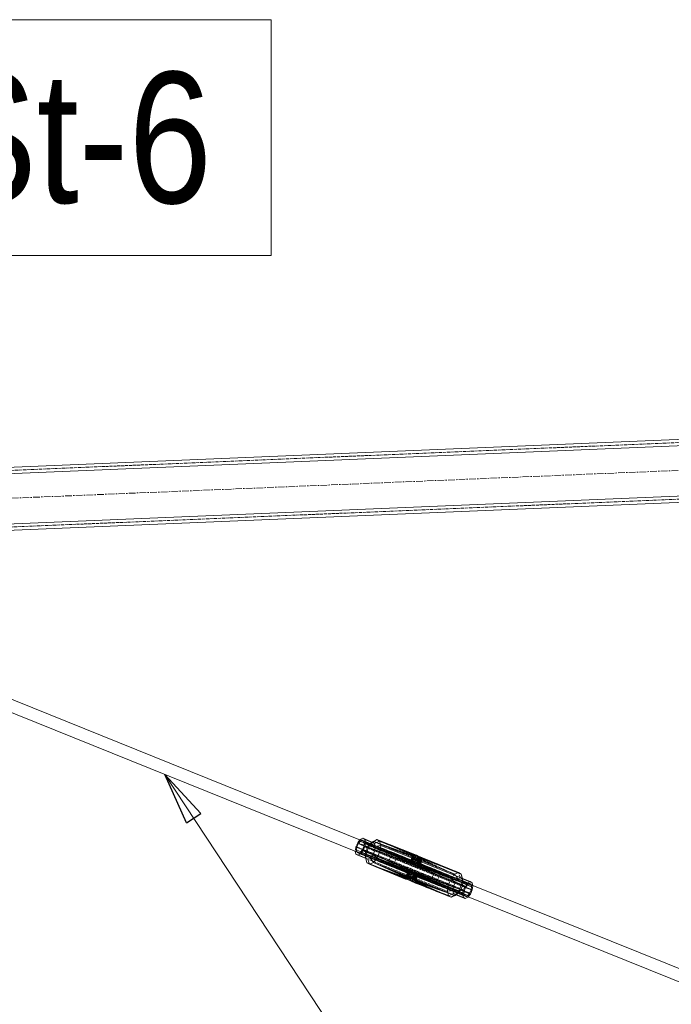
# Model space of a CAD drawing. Header units: millimetres. Extents: x -15129 to 9171, y -18789 to 5877.
# Tile 71 of 256: x -11225 to -10603, y -12126 to -11186. Entities that reach past the tile are written whole.
import ezdxf

# ---------------------------------------------------------------- set-up
doc = ezdxf.new("R2010")
doc.units = ezdxf.units.MM
doc.linetypes.add('ACAD_ISO02W100', pattern=[15, 12, -3])
doc.linetypes.add('CENTER', pattern=[50.8, 31.75, -6.35, 6.35, -6.35])
doc.layers.add('AS_Belki', color=145, linetype='Continuous')
doc.layers.add('AS_Czesci specjalne', color=31, linetype='Continuous')
doc.styles.add('Arial Narrow', font='ARIALN.TTF', dxfattribs={"height": 5})

msp = doc.modelspace()

# ---------------------------------------------------------------- linework, layer by layer
at = {"color": 5, "linetype": 'CENTER', "lineweight": 13, "ltscale": 0.2}
msp.add_line((-12816.03, -11708.55, 76020), (-9438.33, -11567.67, 38010), dxfattribs=at)
at = {"color": 0, "linetype": 'ByBlock', "lineweight": -2}
for p, q in [((-11066.04, -11952.5), (-11086.63, -11906.18)), ((-11086.63, -11906.18), (-11052.13, -11943.32)), ((-11066.04, -11952.5), (-11052.13, -11943.32))]:
    msp.add_line(p, q, dxfattribs=at)
at = {"color": 7, "lineweight": 13}
msp.add_line((-11086.63, -11906.18), (-10635.65, -12589.52), dxfattribs=at)
msp.add_lwpolyline([(-11347.71, -11410.76), (-10985.09, -11410.76), (-10985.09, -11185.76), (-11347.71, -11185.76), (-11347.71, -11410.76)], dxfattribs=at)
at = {"layer": 'AS_Belki', "color": 145, "linetype": 'Continuous', "lineweight": 13, "ltscale": 0.25}
for p, q in [((-9534.47, -11548.11), (-11602.42, -11634.36)), ((-11406.74, -11620.19), (-9601.81, -11544.91)), ((-9532.47, -11596.06), (-11600.42, -11682.31)), ((-11594.18, -11688.06), (-9538.21, -11602.31)), ((-10896.68, -11970.15), (-11358.71, -11783.77)), ((-11362.03, -11795.09), (-10901.15, -11981)), ((-10525.92, -12119.7), (-10792.62, -12012.12)), ((-10797.03, -12023), (-10539.87, -12126.73))]:
    msp.add_line(p, q, dxfattribs=at)
at = {"layer": 'AS_Belki', "color": 84, "linetype": 'ACAD_ISO02W100', "lineweight": 13, "ltscale": 0.25}
for p, q in [((-11596.55, -11631.11), (-9540.59, -11545.36)), ((-11594.3, -11685.06), (-9538.34, -11599.31)), ((-10867.53, -11981.9), (-10896.68, -11970.15)), ((-10901.15, -11981), (-10870.85, -11993.22)), ((-10802.05, -12008.32), (-10826.52, -11998.44)), ((-10829.84, -12009.77), (-10797.03, -12023)), ((-10802.04, -12008.32), (-10802.05, -12008.32)), ((-10792.62, -12012.12), (-10802.04, -12008.32))]:
    msp.add_line(p, q, dxfattribs=at)
at = {"layer": 'AS_Belki', "color": 84, "linetype": 'ACAD_ISO02W100', "lineweight": 13, "ltscale": 0.25, "extrusion": (-0.82021, 0.330857, 0.466678)}
for centre in [(15183.24, -2611.32, 4948.86), (15183.24, -2590.68, 4909.75)]:
    msp.add_circle(centre, 6, dxfattribs=at)
at = {"layer": 'AS_Czesci specjalne', "color": 84, "linetype": 'ACAD_ISO02W100', "lineweight": 13, "ltscale": 0.25}
for p, q in [((-10902.46, -11971.3), (-10904.21, -11975.33)), ((-10903.21, -11975.29), (-10901.87, -11972.21)), ((-10900.34, -11968.67), (-10902.46, -11971.3)), ((-10893.02, -11975.12), (-10902.46, -11971.3)), ((-10900.02, -11969.91), (-10901.87, -11972.21)), ((-10901.87, -11972.21), (-10799.34, -12013.56)), ((-10901.87, -11972.21), (-10896.58, -11974.23)), ((-10901.87, -11972.21), (-10850.77, -11991.58)), ((-10896.57, -11974.17), (-10901.87, -11972.21)), ((-10890.61, -11972.12), (-10900.04, -11968.3)), ((-10900.02, -11969.91), (-10898.75, -11969.31)), ((-10900.02, -11969.91), (-10896.35, -11971.5)), ((-10851.84, -11989.62), (-10900.02, -11969.91)), ((-10896.39, -11971.31), (-10900.02, -11969.91)), ((-10898.15, -11969.02), (-10851.73, -11988.51)), ((-10850.99, -11988.05), (-10898.15, -11969.02)), ((-10849.75, -11988.43), (-10898.15, -11969.02)), ((-10896.77, -11969.78), (-10846.7, -11990.78)), ((-10896.77, -11969.78), (-10848.27, -11989.47)), ((-10849.75, -11988.43), (-10896.77, -11969.78)), ((-10851.73, -11988.51), (-10896.39, -11971.31)), ((-10896.35, -11971.5), (-10851.31, -11990.97)), ((-10896.23, -11971.97), (-10793.71, -12013.33)), ((-10896.23, -11971.97), (-10845.04, -11991.81)), ((-10845.87, -11991.37), (-10896.23, -11971.97)), ((-10846.7, -11990.78), (-10896.23, -11971.97)), ((-10893.02, -11975.12), (-10890.61, -11972.12)), ((-10887.78, -11970.03), (-10891.34, -11974.45)), ((-10890.54, -11972.07), (-10890.61, -11972.12)), ((-10890.61, -11972.12), (-10890.52, -11972.08)), ((-10888.73, -11970.74), (-10890.54, -11972.07)), ((-10890.52, -11972.08), (-10888.17, -11970.97)), ((-10887.78, -11970.03), (-10809.86, -12001.47)), ((-10887.78, -11970.03), (-10848.02, -11985.13)), ((-10849.36, -11984.33), (-10887.78, -11970.03)), ((-10850.04, -11983.43), (-10887.78, -11970.03)), ((-10884.19, -11968.32), (-10850.04, -11983.43)), ((-10850.02, -11982.69), (-10884.19, -11968.32)), ((-10849.33, -11982.39), (-10884.19, -11968.32)), ((-10904.21, -11975.33), (-10904.81, -11979.32)), ((-10904.81, -11979.32), (-10904.76, -11979.55)), ((-10904.81, -11979.32), (-10895.36, -11983.11)), ((-10904.21, -11975.33), (-10894.76, -11979.14)), ((-10904.11, -11982.19), (-10894.67, -11985.97)), ((-10903.67, -11978.34), (-10903.21, -11975.29)), ((-10903.22, -11980.16), (-10903.67, -11978.34)), ((-10899.62, -11980.07), (-10903.67, -11978.34)), ((-10899.6, -11980.05), (-10903.67, -11978.34)), ((-10899.6, -11980.05), (-10903.67, -11978.34)), ((-10899.56, -11980), (-10903.67, -11978.34)), ((-10903.21, -11975.29), (-10897.76, -11977.49)), ((-10901.75, -11981.29), (-10855.16, -12000.2)), ((-10854.59, -12000.31), (-10901.75, -11981.29)), ((-10853.17, -12000.11), (-10901.75, -11981.29)), ((-10901.54, -11981.19), (-10855.16, -12000.2)), ((-10901.52, -11981.18), (-10854.85, -11999.87)), ((-10853.85, -11999.61), (-10901.5, -11981.17)), ((-10853.17, -12000.11), (-10899.88, -11980.4)), ((-10851.28, -11999.73), (-10899.88, -11980.4)), ((-10899.88, -11980.4), (-10849.23, -11999.42)), ((-10853.85, -11999.61), (-10899.62, -11980.07)), ((-10853.14, -11999.64), (-10899.6, -11980.05)), ((-10852.34, -11999.86), (-10899.6, -11980.05)), ((-10801.14, -12019.7), (-10899.56, -11980)), ((-10849.23, -11999.42), (-10898.03, -11978.1)), ((-10848.23, -11999.43), (-10898.03, -11978.1)), ((-10847.33, -11999.65), (-10898.03, -11978.1)), ((-10795.5, -12019.46), (-10898.03, -11978.1)), ((-10897.76, -11977.49), (-10800.68, -12016.65)), ((-10896.7, -11975.02), (-10794.17, -12016.38)), ((-10896.58, -11974.23), (-10850.04, -11992.02)), ((-10851.31, -11990.97), (-10896.57, -11974.17)), ((-10895.36, -11983.11), (-10894.76, -11979.14)), ((-10894.8, -11986.24), (-10893.91, -11980.38)), ((-10893.02, -11975.12), (-10894.76, -11979.14)), ((-10894.76, -11979.14), (-10893.91, -11980.38)), ((-10893.91, -11980.38), (-10891.34, -11974.45)), ((-10893.91, -11980.38), (-10815.99, -12011.81)), ((-10891.34, -11974.45), (-10893.02, -11975.12)), ((-10891.34, -11974.45), (-10813.42, -12005.88)), ((-10850.99, -11988.05), (-10849.33, -11982.39)), ((-10849.33, -11982.39), (-10850.02, -11982.69)), ((-10848.09, -11982.61), (-10849.33, -11982.39)), ((-10895.36, -11983.11), (-10895.32, -11983.35)), ((-10895.3, -11983.36), (-10895.36, -11983.11)), ((-10895.32, -11983.35), (-10895.21, -11983.94)), ((-10895.16, -11983.96), (-10895.3, -11983.36)), ((-10895.21, -11983.94), (-10894.81, -11986.17)), ((-10894.67, -11985.97), (-10895.16, -11983.96)), ((-10894.8, -11986.24), (-10816.88, -12017.67)), ((-10894.61, -11986.25), (-10894.67, -11985.97)), ((-10892.86, -11986.95), (-10894.67, -11985.97)), ((-10893.77, -11990.46), (-10856.67, -12006.05)), ((-10855.79, -12006.25), (-10893.77, -11990.46)), ((-10854.36, -12006.75), (-10893.77, -11990.46)), ((-10815.85, -12021.89), (-10893.77, -11990.46)), ((-10851.15, -11988.15), (-10851.84, -11989.62)), ((-10851.84, -11989.62), (-10851.48, -11988.35)), ((-10851.73, -11988.51), (-10851.84, -11989.62)), ((-10851.84, -11989.62), (-10851.31, -11990.97)), ((-10851.5, -11987.73), (-10851.73, -11988.51)), ((-10851.48, -11987.74), (-10851.73, -11988.51)), ((-10851.73, -11988.51), (-10850.99, -11988.05)), ((-10850.02, -11982.69), (-10851.5, -11987.73)), ((-10850.04, -11983.43), (-10851.48, -11987.74)), ((-10851.48, -11988.35), (-10851.32, -11987.8)), ((-10851.32, -11987.8), (-10850.04, -11983.43)), ((-10851.31, -11990.97), (-10850.5, -11988.2)), ((-10851.31, -11990.97), (-10850.77, -11991.58)), ((-10851.04, -11987.91), (-10851.15, -11988.15)), ((-10849.36, -11984.33), (-10851.04, -11987.91)), ((-10848.09, -11982.61), (-10850.99, -11988.05)), ((-10850.99, -11988.05), (-10850.02, -11982.69)), ((-10850.99, -11988.05), (-10849.75, -11988.43)), ((-10850.77, -11991.58), (-10848.02, -11985.13)), ((-10850.14, -11988.31), (-10850.77, -11991.58)), ((-10850.77, -11991.58), (-10850.04, -11992.02)), ((-10850.5, -11988.2), (-10850.48, -11988.14)), ((-10850.48, -11988.14), (-10849.36, -11984.33)), ((-10850.13, -11988.28), (-10850.14, -11988.31)), ((-10849.36, -11984.33), (-10850.13, -11988.28)), ((-10850.04, -11983.43), (-10850.02, -11982.69)), ((-10849.36, -11984.33), (-10850.04, -11983.43)), ((-10848.02, -11985.13), (-10850.04, -11992.02)), ((-10849.75, -11988.43), (-10848.09, -11982.61)), ((-10849.75, -11988.43), (-10846.5, -11983.28)), ((-10849.75, -11988.43), (-10848.27, -11989.47)), ((-10848.02, -11985.13), (-10849.36, -11984.33)), ((-10848.02, -11985.13), (-10849.15, -11992.23)), ((-10846.21, -11985.61), (-10849.15, -11992.23)), ((-10848.27, -11989.47), (-10846.5, -11983.28)), ((-10844.74, -11984.14), (-10848.27, -11989.47)), ((-10848.27, -11989.47), (-10846.7, -11990.78)), ((-10848.15, -11992.25), (-10846.21, -11985.61)), ((-10809.86, -12001.47), (-10848.02, -11985.13)), ((-10846.21, -11985.61), (-10848.02, -11985.13)), ((-10846.7, -11990.78), (-10844.74, -11984.14)), ((-10846.7, -11990.78), (-10845.87, -11991.37)), ((-10846.1, -11991.94), (-10846.21, -11985.61)), ((-10809.86, -12001.47), (-10846.21, -11985.61)), ((-10844.24, -11985.76), (-10846.21, -11985.61)), ((-10844.24, -11985.76), (-10846.1, -11991.94)), ((-10844.2, -11991.55), (-10846.1, -11991.94)), ((-10845.87, -11991.37), (-10844.74, -11984.14)), ((-10843.02, -11984.92), (-10845.87, -11991.37)), ((-10845.87, -11991.37), (-10845.04, -11991.81)), ((-10845.04, -11991.81), (-10843.02, -11984.92)), ((-10845.04, -11991.81), (-10793.71, -12013.33)), ((-10845.04, -11991.81), (-10844.24, -11992.03)), ((-10844.24, -11992.03), (-10843.02, -11984.92)), ((-10841.59, -11985.41), (-10844.24, -11992.03)), ((-10842.45, -11985.75), (-10844.24, -11985.76)), ((-10844.2, -11991.55), (-10844.24, -11985.76)), ((-10809.86, -12001.47), (-10844.24, -11985.76)), ((-10844.24, -11985.76), (-10806.27, -11999.76)), ((-10842.45, -11985.75), (-10844.2, -11991.55)), ((-10842.79, -11991.35), (-10844.2, -11991.55)), ((-10797.5, -12011.27), (-10844.2, -11991.55)), ((-10802.16, -12007.84), (-10844.2, -11991.55)), ((-10841.59, -11985.41), (-10843.53, -11992.05)), ((-10843.53, -11992.05), (-10842.52, -11991.79)), ((-10840.52, -11985.67), (-10842.79, -11991.35)), ((-10842.79, -11991.35), (-10841.13, -11985.69)), ((-10842.79, -11991.35), (-10842.45, -11985.75)), ((-10802.19, -12007.73), (-10842.79, -11991.35)), ((-10842.22, -11991.47), (-10842.79, -11991.35)), ((-10842.52, -11991.79), (-10841.59, -11985.41)), ((-10840.7, -11985.62), (-10842.52, -11991.79)), ((-10842.22, -11991.47), (-10842.52, -11991.79)), ((-10842.52, -11991.79), (-10794.24, -12011.13)), ((-10841.13, -11985.69), (-10842.45, -11985.75)), ((-10842.45, -11985.75), (-10806.27, -11999.76)), ((-10842.22, -11991.47), (-10840.7, -11985.62)), ((-10842.22, -11991.47), (-10840.52, -11985.67)), ((-10794.24, -12011.13), (-10842.22, -11991.47)), ((-10802.2, -12007.71), (-10842.22, -11991.47)), ((-10840.52, -11985.67), (-10841.13, -11985.69)), ((-10806.27, -11999.76), (-10841.13, -11985.69)), ((-10856.67, -12006.05), (-10891.1, -11991.91)), ((-10855.16, -12000.2), (-10856.85, -12006)), ((-10856.85, -12006), (-10854.59, -12000.31)), ((-10856.66, -12005.99), (-10854.85, -11999.87)), ((-10855.16, -12000.2), (-10856.66, -12005.99)), ((-10856.25, -12005.97), (-10854.59, -12000.31)), ((-10854.85, -11999.87), (-10855.74, -12005.95)), ((-10855.7, -12005.95), (-10853.85, -11999.61)), ((-10855.67, -12005.95), (-10853.14, -11999.64)), ((-10855.16, -12000.2), (-10854.85, -11999.87)), ((-10855.16, -12000.2), (-10854.59, -12000.31)), ((-10854.93, -12005.92), (-10853.17, -12000.11)), ((-10854.59, -12000.31), (-10854.93, -12005.92)), ((-10854.85, -11999.87), (-10853.85, -11999.61)), ((-10854.59, -12000.31), (-10853.17, -12000.11)), ((-10854.22, -12005.91), (-10853.14, -11999.64)), ((-10854.11, -12005.91), (-10852.34, -11999.86)), ((-10853.99, -12005.91), (-10851.51, -12000.29)), ((-10853.14, -11999.64), (-10853.85, -11999.61)), ((-10853.17, -12000.11), (-10851.28, -11999.73)), ((-10853.13, -12005.9), (-10853.17, -12000.11)), ((-10852.34, -11999.86), (-10853.14, -11999.64)), ((-10853.13, -12005.9), (-10851.28, -11999.73)), ((-10852.39, -12005.96), (-10851.51, -12000.29)), ((-10851.51, -12000.29), (-10852.34, -11999.86)), ((-10852.34, -11999.86), (-10801.14, -12019.7)), ((-10852.18, -12005.98), (-10850.68, -12000.89)), ((-10850.68, -12000.89), (-10851.51, -12000.29)), ((-10851.51, -12000.29), (-10801.14, -12019.7)), ((-10851.28, -11999.73), (-10849.23, -11999.42)), ((-10851.28, -11999.73), (-10851.17, -12006.06)), ((-10851.17, -12006.06), (-10849.23, -11999.42)), ((-10851.17, -12006.06), (-10848.23, -11999.43)), ((-10849.1, -12002.19), (-10850.68, -12000.89)), ((-10800.61, -12021.89), (-10850.68, -12000.89)), ((-10850.68, -12000.89), (-10801.14, -12019.7)), ((-10850.04, -11992.02), (-10799.34, -12013.56)), ((-10850.04, -11992.02), (-10849.15, -11992.23)), ((-10848.23, -11999.43), (-10849.35, -12006.54)), ((-10849.35, -12006.54), (-10847.33, -11999.65)), ((-10849.35, -12006.54), (-10846.6, -12000.09)), ((-10849.23, -11999.42), (-10848.23, -11999.43)), ((-10849.15, -11992.23), (-10799.34, -12013.56)), ((-10849.15, -11992.23), (-10848.15, -11992.25)), ((-10848.23, -11999.43), (-10847.33, -11999.65)), ((-10846.1, -11991.94), (-10848.15, -11992.25)), ((-10799.34, -12013.56), (-10848.15, -11992.25)), ((-10848.15, -11992.25), (-10797.5, -12011.27)), ((-10846.6, -12000.09), (-10848.01, -12007.33)), ((-10848.01, -12007.33), (-10846.06, -12000.7)), ((-10847.33, -11999.65), (-10846.6, -12000.09)), ((-10795.5, -12019.46), (-10847.33, -11999.65)), ((-10846.6, -12000.09), (-10846.06, -12000.7)), ((-10846.6, -12000.09), (-10795.5, -12019.46)), ((-10846.1, -11991.94), (-10797.5, -12011.27)), ((-10846.06, -12000.7), (-10845.53, -12002.04)), ((-10797.35, -12021.75), (-10846.06, -12000.7)), ((-10846.06, -12000.7), (-10795.5, -12019.46)), ((-10844.24, -11992.03), (-10793.71, -12013.33)), ((-10843.53, -11992.05), (-10844.24, -11992.03)), ((-10793.71, -12013.33), (-10843.53, -11992.05)), ((-10843.53, -11992.05), (-10794.24, -12011.13)), ((-10809.86, -12001.47), (-10806.27, -11999.76)), ((-10804.51, -12004.69), (-10806.27, -11999.76)), ((-10802.69, -12005.67), (-10803.6, -12001.21)), ((-10854.36, -12006.75), (-10815.85, -12021.89)), ((-10852.63, -12007.53), (-10815.85, -12021.89)), ((-10851.64, -12006.02), (-10849.1, -12002.19)), ((-10813.18, -12023.34), (-10850.88, -12008.39)), ((-10850.88, -12008.39), (-10815.85, -12021.89)), ((-10849.1, -12002.19), (-10850.28, -12006.29)), ((-10849.66, -12006.46), (-10847.62, -12003.23)), ((-10847.62, -12003.23), (-10849.1, -12002.19)), ((-10849.1, -12002.19), (-10846.07, -12003.42)), ((-10847.62, -12003.23), (-10848.68, -12006.94)), ((-10848.28, -12007.17), (-10846.38, -12003.62)), ((-10848.01, -12007.33), (-10845.53, -12002.04)), ((-10847.62, -12003.23), (-10845.87, -12003.94)), ((-10847.62, -12003.23), (-10800.61, -12021.89)), ((-10846.38, -12003.62), (-10847.62, -12003.23)), ((-10847.62, -12007.85), (-10846.38, -12003.62)), ((-10847.35, -12008.97), (-10845.64, -12003.15)), ((-10846.38, -12003.62), (-10847.35, -12008.97)), ((-10845.53, -12002.04), (-10847.33, -12008.24)), ((-10847.33, -12008.24), (-10845.64, -12003.15)), ((-10845.64, -12003.15), (-10846.38, -12003.62)), ((-10799.22, -12022.64), (-10846.38, -12003.62)), ((-10846.07, -12003.42), (-10845.76, -12003.55)), ((-10845.87, -12003.94), (-10806.83, -12019.59)), ((-10845.76, -12003.55), (-10800.61, -12021.89)), ((-10845.53, -12002.04), (-10845.64, -12003.15)), ((-10799.22, -12022.64), (-10845.64, -12003.15)), ((-10845.64, -12003.15), (-10797.35, -12021.75)), ((-10797.35, -12021.75), (-10845.53, -12002.04)), ((-10815.99, -12011.81), (-10813.42, -12005.88)), ((-10813.42, -12005.88), (-10809.86, -12001.47)), ((-10813.42, -12005.88), (-10809.37, -12008.85)), ((-10811.11, -12012.88), (-10809.37, -12008.85)), ((-10806.95, -12005.85), (-10809.86, -12001.47)), ((-10806.95, -12005.85), (-10809.37, -12008.85)), ((-10809.37, -12008.85), (-10799.94, -12012.66)), ((-10804.51, -12004.69), (-10806.95, -12005.85)), ((-10806.95, -12005.85), (-10797.52, -12009.66)), ((-10804.51, -12004.69), (-10802.69, -12005.67)), ((-10802.57, -12005.47), (-10804.51, -12004.69)), ((-10802.69, -12005.67), (-10802, -12008.54)), ((-10802.69, -12005.67), (-10802.52, -12005.74)), ((-10802.15, -12007.73), (-10802.2, -12007.71)), ((-10802.14, -12007.75), (-10802.19, -12007.73)), ((-10802.12, -12007.86), (-10802.16, -12007.84)), ((-10795.63, -12010.38), (-10802.15, -12007.73)), ((-10795.63, -12010.38), (-10802.14, -12007.75)), ((-10795.63, -12010.38), (-10802.12, -12007.86)), ((-10797.52, -12009.66), (-10799.94, -12012.66)), ((-10795.07, -12008.49), (-10797.52, -12009.66)), ((-10797.5, -12011.27), (-10796.23, -12010.66)), ((-10796.23, -12010.66), (-10795.63, -12010.38)), ((-10795.63, -12010.38), (-10794.24, -12011.13)), ((-10816.88, -12017.67), (-10815.99, -12011.81)), ((-10816.88, -12017.67), (-10811.72, -12016.87)), ((-10815.85, -12021.89), (-10816.88, -12017.67)), ((-10815.99, -12011.81), (-10811.11, -12012.88)), ((-10815.85, -12021.89), (-10811.02, -12019.74)), ((-10811.72, -12016.87), (-10811.11, -12012.88)), ((-10811.02, -12019.74), (-10811.72, -12016.87)), ((-10811.72, -12016.87), (-10802.29, -12020.67)), ((-10811.11, -12012.88), (-10801.68, -12016.69)), ((-10809.21, -12020.73), (-10811.02, -12019.74)), ((-10811.02, -12019.74), (-10801.59, -12023.55)), ((-10806.76, -12019.56), (-10809.21, -12020.73)), ((-10806.83, -12019.59), (-10806.81, -12019.6)), ((-10806.81, -12019.6), (-10799.22, -12022.64)), ((-10801.68, -12016.69), (-10802.29, -12020.67)), ((-10799.94, -12012.66), (-10801.68, -12016.69)), ((-10801.14, -12019.7), (-10800.68, -12016.65)), ((-10800.7, -12021.52), (-10801.14, -12019.7)), ((-10800.68, -12016.65), (-10799.34, -12013.56)), ((-10799.34, -12013.56), (-10797.5, -12011.27)), ((-10795.5, -12019.46), (-10797.35, -12021.75)), ((-10794.17, -12016.38), (-10795.5, -12019.46)), ((-10794.24, -12011.13), (-10793.71, -12013.33)), ((-10793.71, -12013.33), (-10794.17, -12016.38)), ((-10813.18, -12023.34), (-10815.85, -12021.89)), ((-10813.18, -12023.34), (-10809.21, -12020.73)), ((-10809.21, -12020.73), (-10808.66, -12020.95)), ((-10802.29, -12020.67), (-10801.59, -12023.55)), ((-10801.59, -12023.55), (-10799.78, -12024.53)), ((-10800.61, -12021.89), (-10800.7, -12021.52)), ((-10799.22, -12022.64), (-10800.61, -12021.89)), ((-10797.35, -12021.75), (-10799.22, -12022.64))]:
    msp.add_line(p, q, dxfattribs=at)
at = {"layer": 'AS_Czesci specjalne', "color": 145, "linetype": 'Continuous', "lineweight": 13, "ltscale": 0.25}
for p, q in [((-10900.04, -11968.3), (-10900.34, -11968.67)), ((-10897.6, -11967.14), (-10900.04, -11968.3)), ((-10898.75, -11969.31), (-10898.15, -11969.02)), ((-10898.15, -11969.02), (-10896.77, -11969.78)), ((-10895.79, -11968.12), (-10897.6, -11967.14)), ((-10888.17, -11970.97), (-10897.6, -11967.14)), ((-10896.77, -11969.78), (-10896.23, -11971.97)), ((-10896.23, -11971.97), (-10896.7, -11975.02)), ((-10895.09, -11970.99), (-10895.79, -11968.12)), ((-10895.79, -11968.12), (-10886.37, -11971.95)), ((-10895.69, -11974.98), (-10895.09, -11970.99)), ((-10895.09, -11970.99), (-10885.67, -11974.81)), ((-10887.78, -11970.03), (-10888.73, -11970.74)), ((-10888.17, -11970.97), (-10884.19, -11968.32)), ((-10886.37, -11971.95), (-10888.17, -11970.97)), ((-10884.19, -11968.32), (-10887.78, -11970.03)), ((-10886.37, -11971.95), (-10881.52, -11969.77)), ((-10885.67, -11974.81), (-10886.37, -11971.95)), ((-10884.19, -11968.32), (-10881.52, -11969.77)), ((-10884.19, -11968.32), (-10846.5, -11983.28)), ((-10848.09, -11982.61), (-10884.19, -11968.32)), ((-10880.5, -11973.99), (-10881.52, -11969.77)), ((-10881.52, -11969.77), (-10803.6, -12001.21)), ((-10881.52, -11969.77), (-10843.02, -11984.92)), ((-10881.52, -11969.77), (-10844.74, -11984.14)), ((-10881.52, -11969.77), (-10846.5, -11983.28)), ((-10904.76, -11979.55), (-10904.11, -11982.19)), ((-10904.11, -11982.19), (-10902.3, -11983.17)), ((-10903.13, -11980.53), (-10903.22, -11980.16)), ((-10901.75, -11981.29), (-10903.13, -11980.53)), ((-10903.13, -11980.53), (-10901.54, -11981.19)), ((-10903.13, -11980.53), (-10901.52, -11981.18)), ((-10901.5, -11981.17), (-10903.13, -11980.53)), ((-10902.3, -11983.17), (-10899.86, -11982.01)), ((-10899.88, -11980.4), (-10901.75, -11981.29)), ((-10898.03, -11978.1), (-10899.88, -11980.4)), ((-10899.86, -11982.01), (-10897.44, -11979.01)), ((-10890.43, -11985.79), (-10899.86, -11982.01)), ((-10896.7, -11975.02), (-10898.03, -11978.1)), ((-10897.44, -11979.01), (-10895.69, -11974.98)), ((-10897.44, -11979.01), (-10888.02, -11982.8)), ((-10895.69, -11974.98), (-10886.27, -11978.78)), ((-10888.02, -11982.8), (-10886.27, -11978.78)), ((-10886.27, -11978.78), (-10885.67, -11974.81)), ((-10886.27, -11978.78), (-10881.39, -11979.86)), ((-10885.67, -11974.81), (-10880.5, -11973.99)), ((-10883.96, -11985.79), (-10881.39, -11979.86)), ((-10881.39, -11979.86), (-10880.5, -11973.99)), ((-10881.39, -11979.86), (-10803.47, -12011.29)), ((-10880.5, -11973.99), (-10802.58, -12005.43)), ((-10902.3, -11983.17), (-10892.86, -11986.95)), ((-10894.81, -11986.17), (-10894.8, -11986.24)), ((-10894.8, -11986.24), (-10893.77, -11990.46)), ((-10893.77, -11990.46), (-10894.61, -11986.25)), ((-10893.77, -11990.46), (-10891.1, -11991.91)), ((-10892.86, -11986.95), (-10890.43, -11985.79)), ((-10891.1, -11991.91), (-10892.86, -11986.95)), ((-10891.1, -11991.91), (-10887.51, -11990.2)), ((-10890.43, -11985.79), (-10888.02, -11982.8)), ((-10887.51, -11990.2), (-10890.43, -11985.79)), ((-10888.02, -11982.8), (-10883.96, -11985.79)), ((-10887.51, -11990.2), (-10883.96, -11985.79)), ((-10853.13, -12005.9), (-10887.51, -11990.2)), ((-10851.17, -12006.06), (-10887.51, -11990.2)), ((-10849.35, -12006.54), (-10887.51, -11990.2)), ((-10809.59, -12021.63), (-10887.51, -11990.2)), ((-10883.96, -11985.79), (-10806.04, -12017.22)), ((-10846.5, -11983.28), (-10848.09, -11982.61)), ((-10844.74, -11984.14), (-10846.5, -11983.28)), ((-10843.02, -11984.92), (-10844.74, -11984.14)), ((-10843.02, -11984.92), (-10803.6, -12001.21)), ((-10841.59, -11985.41), (-10843.02, -11984.92)), ((-10841.59, -11985.41), (-10803.6, -12001.21)), ((-10840.7, -11985.62), (-10841.59, -11985.41)), ((-10803.6, -12001.21), (-10840.7, -11985.62)), ((-10840.7, -11985.62), (-10806.27, -11999.76)), ((-10840.52, -11985.67), (-10840.7, -11985.62)), ((-10806.27, -11999.76), (-10840.52, -11985.67)), ((-10891.1, -11991.91), (-10856.85, -12006)), ((-10856.25, -12005.97), (-10891.1, -11991.91)), ((-10854.93, -12005.92), (-10891.1, -11991.91)), ((-10853.13, -12005.9), (-10891.1, -11991.91)), ((-10803.6, -12001.21), (-10806.27, -11999.76)), ((-10802.58, -12005.43), (-10803.6, -12001.21)), ((-10856.85, -12006), (-10856.25, -12005.97)), ((-10856.85, -12006), (-10856.67, -12006.05)), ((-10856.67, -12006.05), (-10856.66, -12005.99)), ((-10856.66, -12005.99), (-10856.67, -12006.05)), ((-10856.67, -12006.05), (-10855.79, -12006.25)), ((-10856.25, -12005.97), (-10854.93, -12005.92)), ((-10855.79, -12006.25), (-10855.67, -12005.95)), ((-10855.79, -12006.25), (-10855.7, -12005.95)), ((-10855.74, -12005.95), (-10855.79, -12006.25)), ((-10855.79, -12006.25), (-10854.36, -12006.75)), ((-10854.93, -12005.92), (-10853.13, -12005.9)), ((-10854.36, -12006.75), (-10853.99, -12005.91)), ((-10854.36, -12006.75), (-10854.11, -12005.91)), ((-10854.36, -12006.75), (-10854.22, -12005.91)), ((-10854.36, -12006.75), (-10852.63, -12007.53)), ((-10853.13, -12005.9), (-10851.17, -12006.06)), ((-10852.63, -12007.53), (-10852.39, -12005.96)), ((-10852.63, -12007.53), (-10852.18, -12005.98)), ((-10852.63, -12007.53), (-10851.64, -12006.02)), ((-10852.63, -12007.53), (-10850.88, -12008.39)), ((-10851.17, -12006.06), (-10849.35, -12006.54)), ((-10850.28, -12006.29), (-10850.88, -12008.39)), ((-10850.88, -12008.39), (-10849.66, -12006.46)), ((-10850.88, -12008.39), (-10849.28, -12009.05)), ((-10849.35, -12006.54), (-10848.01, -12007.33)), ((-10809.59, -12021.63), (-10849.35, -12006.54)), ((-10848.68, -12006.94), (-10849.28, -12009.05)), ((-10849.28, -12009.05), (-10848.28, -12007.17)), ((-10849.28, -12009.05), (-10813.18, -12023.34)), ((-10849.28, -12009.05), (-10848.04, -12009.28)), ((-10848.04, -12009.28), (-10847.62, -12007.85)), ((-10848.04, -12009.28), (-10847.35, -12008.97)), ((-10813.18, -12023.34), (-10848.04, -12009.28)), ((-10848.01, -12007.33), (-10847.33, -12008.24)), ((-10848.01, -12007.33), (-10809.59, -12021.63)), ((-10847.33, -12008.24), (-10847.35, -12008.97)), ((-10813.18, -12023.34), (-10847.35, -12008.97)), ((-10813.18, -12023.34), (-10847.33, -12008.24)), ((-10847.33, -12008.24), (-10809.59, -12021.63)), ((-10803.47, -12011.29), (-10802.58, -12005.43)), ((-10802, -12008.54), (-10802.6, -12012.53)), ((-10802, -12008.54), (-10802.58, -12005.43)), ((-10795.07, -12008.49), (-10802.57, -12005.47)), ((-10802.52, -12005.74), (-10793.26, -12009.48)), ((-10802, -12008.54), (-10792.56, -12012.35)), ((-10793.26, -12009.48), (-10795.07, -12008.49)), ((-10792.56, -12012.35), (-10793.26, -12009.48)), ((-10809.59, -12021.63), (-10806.04, -12017.22)), ((-10809.59, -12021.63), (-10806.76, -12019.56)), ((-10804.35, -12016.56), (-10806.76, -12019.56)), ((-10797.33, -12023.37), (-10806.76, -12019.56)), ((-10806.04, -12017.22), (-10803.47, -12011.29)), ((-10806.04, -12017.22), (-10804.35, -12016.56)), ((-10802.6, -12012.53), (-10804.35, -12016.56)), ((-10804.35, -12016.56), (-10794.91, -12020.37)), ((-10803.47, -12011.29), (-10802.6, -12012.53)), ((-10802.6, -12012.53), (-10793.17, -12016.33)), ((-10794.91, -12020.37), (-10793.17, -12016.33)), ((-10793.17, -12016.33), (-10792.56, -12012.35)), ((-10813.18, -12023.34), (-10809.59, -12021.63)), ((-10808.66, -12020.95), (-10799.78, -12024.53)), ((-10799.78, -12024.53), (-10797.33, -12023.37)), ((-10797.33, -12023.37), (-10794.91, -12020.37))]:
    msp.add_line(p, q, dxfattribs=at)

# ---------------------------------------------------------------- texts
at = {"color": 7, "lineweight": 13, "style": 'Arial Narrow'}
msp.add_text('St-6', height=125, dxfattribs=at).set_placement((-11304.19, -11360.76))

doc.saveas('drawing.dxf')
